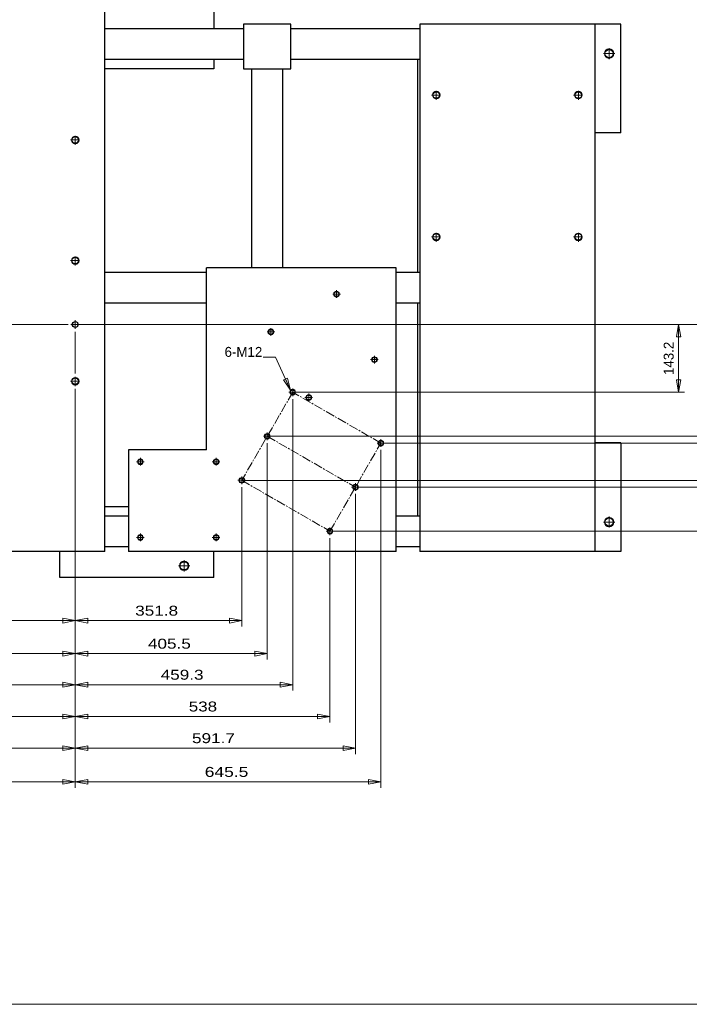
# Model space of a CAD drawing. Header units: millimetres. Extents: x -46 to 5058, y -79 to 3597.
# Tile 2 of 10: x 2506 to 3920, y 60 to 2141. Entities that reach past the tile are written whole.
import ezdxf

# ---------------------------------------------------------------- set-up
doc = ezdxf.new("R2010")
doc.units = ezdxf.units.MM
doc.linetypes.add('CENTER2', pattern=[28.575, 19.05, -3.175, 3.175, -3.175])
doc.layers.get('0').update_dxf_attribs({"color": 157, "lineweight": 0})
doc.styles.add('Default', font='txt')
doc.dimstyles.new('Default', dxfattribs={"dimtxt": 3.5, "dimasz": 4.375, "dimexe": 2.1, "dimexo": 1.05, "dimgap": 1.75, "dimtad": 1, "dimdsep": 46, "dimtxsty": 'Default', "dimblk": 'CLOSED', "dimcen": 0.09, "dimclrt": 13, "dimadec": 0, "dimazin": 0, "dimtfac": 0.4, "dimtdec": 3, "dimtmove": 0, "dimatfit": 3, "dimldrblk": 'CLOSED', "dimfxl": 10.01, "dimtolj": 1, "dimarcsym": 0})

# ---------------------------------------------------------------- blocks, each defined once
blk = doc.blocks.new('FORMAT')
at = {"color": 157, "linetype": 'Continuous', "lineweight": 0, "true_color": 0x44607b}
blk.add_line((150, 60), (4980, 60), dxfattribs=at)
blk = doc.blocks.new('.TD_DIMENSION_1', base_point=(2570.8, 818.4))
at = {"color": 190, "linetype": 'Continuous', "true_color": 0x801eff}
for p, q in [((2623.3, 1393.1), (2623.3, 1481.5)), ((2623.3, 858.3), (2623.3, 1360.5)), ((2975.1, 858.3), (2975.1, 1153)), ((2623.3, 870.9), (2975.1, 870.9))]:
    blk.add_line(p, q, dxfattribs=at)
at = {"color": 23, "linetype": 'Continuous', "true_color": 0xc98a8a}
for points in [[(2649.6, 876), (2623.3, 870.9), (2649.6, 865.8), (2649.6, 876)], [(2948.9, 876), (2975.1, 870.9), (2948.9, 865.8), (2948.9, 876)]]:
    blk.add_lwpolyline(points, dxfattribs=at)
at = {"color": 23, "linetype": 'Continuous', "true_color": 0xc98a8a, "style": 'Default', "width": 1.29}
blk.add_text('351.8', height=21, dxfattribs=at).set_placement((2749.9, 881.4))
blk = doc.blocks.new('.TD_DIMENSION_2', base_point=(2570.8, 748.7))
at = {"color": 190, "linetype": 'Continuous', "true_color": 0x801eff}
for p, q in [((2623.3, 1393.1), (2623.3, 1481.5)), ((2623.3, 788.6), (2623.3, 1360.5)), ((3028.9, 788.6), (3028.9, 1246.1)), ((2623.3, 801.2), (3028.9, 801.2))]:
    blk.add_line(p, q, dxfattribs=at)
at = {"color": 23, "linetype": 'Continuous', "true_color": 0xc98a8a}
for points in [[(2649.6, 806.2), (2623.3, 801.2), (2649.6, 796.1), (2649.6, 806.2)], [(3002.6, 806.2), (3028.9, 801.2), (3002.6, 796.1), (3002.6, 806.2)]]:
    blk.add_lwpolyline(points, dxfattribs=at)
at = {"color": 23, "linetype": 'Continuous', "true_color": 0xc98a8a, "style": 'Default', "width": 1.29}
blk.add_text('405.5', height=21, dxfattribs=at).set_placement((2776.8, 811.7))
blk = doc.blocks.new('.TD_DIMENSION_3', base_point=(2570.8, 683))
at = {"color": 190, "linetype": 'Continuous', "true_color": 0x801eff}
for p, q in [((2623.3, 1393.1), (2623.3, 1481.5)), ((2623.3, 722.9), (2623.3, 1360.5)), ((3082.6, 722.9), (3082.6, 1339.2)), ((2623.3, 735.5), (3082.6, 735.5))]:
    blk.add_line(p, q, dxfattribs=at)
at = {"color": 23, "linetype": 'Continuous', "true_color": 0xc98a8a}
for points in [[(2649.6, 740.6), (2623.3, 735.5), (2649.6, 730.4), (2649.6, 740.6)], [(3056.4, 740.6), (3082.6, 735.5), (3056.4, 730.4), (3056.4, 740.6)]]:
    blk.add_lwpolyline(points, dxfattribs=at)
at = {"color": 23, "linetype": 'Continuous', "true_color": 0xc98a8a, "style": 'Default', "width": 1.29}
blk.add_text('459.3', height=21, dxfattribs=at).set_placement((2803.7, 746))
blk = doc.blocks.new('.TD_DIMENSION_4', base_point=(2570.8, 615.9))
at = {"color": 190, "linetype": 'Continuous', "true_color": 0x801eff}
for p, q in [((2623.3, 1393.1), (2623.3, 1481.5)), ((2623.3, 655.8), (2623.3, 1360.5)), ((3161.3, 655.8), (3161.3, 1045.5)), ((2623.3, 668.4), (3161.3, 668.4))]:
    blk.add_line(p, q, dxfattribs=at)
at = {"color": 23, "linetype": 'Continuous', "true_color": 0xc98a8a}
for points in [[(2649.6, 673.5), (2623.3, 668.4), (2649.6, 663.3), (2649.6, 673.5)], [(3135.1, 673.5), (3161.3, 668.4), (3135.1, 663.3), (3135.1, 673.5)]]:
    blk.add_lwpolyline(points, dxfattribs=at)
at = {"color": 23, "linetype": 'Continuous', "true_color": 0xc98a8a, "style": 'Default', "width": 1.28}
blk.add_text('538', height=21, dxfattribs=at).set_placement((2863, 678.9))
blk = doc.blocks.new('.TD_DIMENSION_5', base_point=(2570.8, 549))
at = {"color": 190, "linetype": 'Continuous', "true_color": 0x801eff}
for p, q in [((2623.3, 1393.1), (2623.3, 1481.5)), ((2623.3, 588.9), (2623.3, 1360.5)), ((3215.1, 588.9), (3215.1, 1138.6)), ((2623.3, 601.5), (3215.1, 601.5))]:
    blk.add_line(p, q, dxfattribs=at)
at = {"color": 23, "linetype": 'Continuous', "true_color": 0xc98a8a}
for points in [[(2649.6, 606.6), (2623.3, 601.5), (2649.6, 596.4), (2649.6, 606.6)], [(3188.8, 606.6), (3215.1, 601.5), (3188.8, 596.4), (3188.8, 606.6)]]:
    blk.add_lwpolyline(points, dxfattribs=at)
at = {"color": 23, "linetype": 'Continuous', "true_color": 0xc98a8a, "style": 'Default', "width": 1.29}
blk.add_text('591.7', height=21, dxfattribs=at).set_placement((2869.9, 612))
blk = doc.blocks.new('.TD_DIMENSION_6', base_point=(2570.8, 477.7))
at = {"color": 190, "linetype": 'Continuous', "true_color": 0x801eff}
for p, q in [((2623.3, 1393.1), (2623.3, 1481.5)), ((2623.3, 517.6), (2623.3, 1360.5)), ((3268.8, 517.6), (3268.8, 1231.7)), ((2623.3, 530.2), (3268.8, 530.2))]:
    blk.add_line(p, q, dxfattribs=at)
at = {"color": 23, "linetype": 'Continuous', "true_color": 0xc98a8a}
for points in [[(2649.6, 535.3), (2623.3, 530.2), (2649.6, 525.1), (2649.6, 535.3)], [(3242.6, 535.3), (3268.8, 530.2), (3242.6, 525.1), (3242.6, 535.3)]]:
    blk.add_lwpolyline(points, dxfattribs=at)
at = {"color": 23, "linetype": 'Continuous', "true_color": 0xc98a8a, "style": 'Default', "width": 1.31}
blk.add_text('645.5', height=21, dxfattribs=at).set_placement((2896.8, 540.7))
blk = doc.blocks.new('_Closed')
at = {"color": 0, "linetype": 'ByBlock', "lineweight": -2}
for p, q in [((-1, 0.166667), (0, 0)), ((-1, 0.166667), (-1, -0.166667)), ((0, 0), (-1, -0.166667)), ((0, 0), (-1, 0))]:
    blk.add_line(p, q, dxfattribs=at)
blk = doc.blocks.new('*D15')
at = {"color": 0, "linetype": 'Continuous', "lineweight": -2}
for p, q in [((2629.6, 1496.8), (3910.3, 1496.8)), ((3897.7, 1470.5), (3897.7, 1379.9)), ((3088.9, 1353.6), (3910.3, 1353.6))]:
    blk.add_line(p, q, dxfattribs=at)
at = {"layer": 'Defpoints', "color": 0}
for p in [(2623.3, 1496.8), (3082.6, 1353.6), (3897.7, 1353.6)]:
    blk.add_point(p, dxfattribs=at)
at = {"color": 0, "lineweight": -2, "xscale": 26.25, "yscale": 26.25, "zscale": 26.25}
for p, rotation in [((3897.7, 1496.8), 90), ((3897.7, 1353.6), 270)]:
    blk.add_blockref('_Closed', p, dxfattribs=dict(at, rotation=rotation))
at = {"color": 13, "lineweight": 0, "insert": (3876.7, 1425.2), "char_height": 21, "attachment_point": 5, "rotation": 90, "style": 'Default'}
blk.add_mtext('\\A1;143.2', dxfattribs=at)
blk = doc.blocks.new('*D16')
at = {"color": 0, "linetype": 'Continuous', "lineweight": -2}
for p, q in [((2629.6, 1496.8), (3983.4, 1496.8)), ((3970.8, 1470.5), (3970.8, 1286.8)), ((3035.2, 1260.5), (3983.4, 1260.5))]:
    blk.add_line(p, q, dxfattribs=at)
at = {"layer": 'Defpoints', "color": 0}
for p in [(2623.3, 1496.8), (3028.9, 1260.5), (3970.8, 1260.5)]:
    blk.add_point(p, dxfattribs=at)
at = {"color": 0, "lineweight": -2, "xscale": 26.25, "yscale": 26.25, "zscale": 26.25}
for p, rotation in [((3970.8, 1496.8), 90), ((3970.8, 1260.5), 270)]:
    blk.add_blockref('_Closed', p, dxfattribs=dict(at, rotation=rotation))
at = {"color": 13, "lineweight": 0, "insert": (3949.8, 1378.6), "char_height": 21, "attachment_point": 5, "rotation": 90, "style": 'Default'}
blk.add_mtext('\\A1;236.3', dxfattribs=at)
blk = doc.blocks.new('*D17')
at = {"color": 0, "linetype": 'Continuous', "lineweight": -2}
for p, q in [((2629.6, 1496.8), (4056.9, 1496.8)), ((4044.3, 1272.4), (4044.3, 1470.5)), ((3275.1, 1246.1), (4056.9, 1246.1))]:
    blk.add_line(p, q, dxfattribs=at)
at = {"layer": 'Defpoints', "color": 0}
for p in [(2623.3, 1496.8), (4044.3, 1496.8), (3268.8, 1246.1)]:
    blk.add_point(p, dxfattribs=at)
at = {"color": 0, "lineweight": -2, "xscale": 26.25, "yscale": 26.25, "zscale": 26.25}
for p, rotation in [((4044.3, 1496.8), 90), ((4044.3, 1246.1), 270)]:
    blk.add_blockref('_Closed', p, dxfattribs=dict(at, rotation=rotation))
at = {"color": 13, "lineweight": 0, "insert": (4023.3, 1371.4), "char_height": 21, "attachment_point": 5, "rotation": 90, "style": 'Default'}
blk.add_mtext('\\A1;250.7', dxfattribs=at)
blk = doc.blocks.new('*D18')
at = {"color": 0, "linetype": 'Continuous', "lineweight": -2}
for p, q in [((2629.6, 1496.8), (4199.5, 1496.8)), ((4186.9, 1179.3), (4186.9, 1470.5)), ((3221.4, 1153), (4199.5, 1153))]:
    blk.add_line(p, q, dxfattribs=at)
at = {"layer": 'Defpoints', "color": 0}
for p in [(2623.3, 1496.8), (4186.9, 1496.8), (3215.1, 1153)]:
    blk.add_point(p, dxfattribs=at)
at = {"color": 0, "lineweight": -2, "xscale": 26.25, "yscale": 26.25, "zscale": 26.25}
for p, rotation in [((4186.9, 1496.8), 90), ((4186.9, 1153), 270)]:
    blk.add_blockref('_Closed', p, dxfattribs=dict(at, rotation=rotation))
at = {"color": 13, "lineweight": 0, "insert": (4165.9, 1324.9), "char_height": 21, "attachment_point": 5, "rotation": 90, "style": 'Default'}
blk.add_mtext('\\A1;343.8', dxfattribs=at)
blk = doc.blocks.new('*D19')
at = {"color": 0, "linetype": 'Continuous', "lineweight": -2}
for p, q in [((2629.6, 1496.8), (4126.8, 1496.8)), ((4114.2, 1470.5), (4114.2, 1193.7)), ((2981.4, 1167.4), (4126.8, 1167.4))]:
    blk.add_line(p, q, dxfattribs=at)
at = {"layer": 'Defpoints', "color": 0}
for p in [(2623.3, 1496.8), (2975.1, 1167.4), (4114.2, 1167.4)]:
    blk.add_point(p, dxfattribs=at)
at = {"color": 0, "lineweight": -2, "xscale": 26.25, "yscale": 26.25, "zscale": 26.25}
for p, rotation in [((4114.2, 1496.8), 90), ((4114.2, 1167.4), 270)]:
    blk.add_blockref('_Closed', p, dxfattribs=dict(at, rotation=rotation))
at = {"color": 13, "lineweight": 0, "insert": (4093.2, 1332.1), "char_height": 21, "attachment_point": 5, "rotation": 90, "style": 'Default'}
blk.add_mtext('\\A1;329.3', dxfattribs=at)
blk = doc.blocks.new('*D20')
at = {"color": 0, "linetype": 'Continuous', "lineweight": -2}
for p, q in [((2629.6, 1496.8), (4272.3, 1496.8)), ((4259.7, 1470.5), (4259.7, 1086.2)), ((3167.6, 1059.9), (4272.3, 1059.9))]:
    blk.add_line(p, q, dxfattribs=at)
at = {"layer": 'Defpoints', "color": 0}
for p in [(2623.3, 1496.8), (3161.3, 1059.9), (4259.7, 1059.9)]:
    blk.add_point(p, dxfattribs=at)
at = {"color": 0, "lineweight": -2, "xscale": 26.25, "yscale": 26.25, "zscale": 26.25}
for p, rotation in [((4259.7, 1496.8), 90), ((4259.7, 1059.9), 270)]:
    blk.add_blockref('_Closed', p, dxfattribs=dict(at, rotation=rotation))
at = {"color": 13, "lineweight": 0, "insert": (4238.7, 1278.3), "char_height": 21, "attachment_point": 5, "rotation": 90, "style": 'Default'}
blk.add_mtext('\\A1;436.8', dxfattribs=at)
blk = doc.blocks.new('.TD_DIMENSION_7', base_point=(789.7, 1301.1))
at = {"color": 190, "linetype": 'Continuous', "true_color": 0x801eff}
for p, q in [((855.9, 1496.8), (2058, 1496.8)), ((868.5, 1353.6), (868.5, 1496.8)), ((2088.6, 1496.8), (2608, 1496.8)), ((855.9, 1353.6), (1674.6, 1353.6))]:
    blk.add_line(p, q, dxfattribs=at)
at = {"color": 23, "linetype": 'Continuous', "true_color": 0xc98a8a}
for points in [[(863.4, 1470.5), (868.5, 1496.8), (873.6, 1470.5), (863.4, 1470.5)], [(863.4, 1379.9), (868.5, 1353.6), (873.6, 1379.9), (863.4, 1379.9)]]:
    blk.add_lwpolyline(points, dxfattribs=at)
at = {"color": 23, "linetype": 'Continuous', "true_color": 0xc98a8a, "style": 'Default', "width": 1.34}
blk.add_text('143.2', height=21, rotation=90, dxfattribs=at).set_placement((858, 1375.9))
blk = doc.blocks.new('.TD_DIMENSION_8', base_point=(716.9, 1208))
at = {"color": 190, "linetype": 'Continuous', "true_color": 0x801eff}
for p, q in [((783.1, 1496.8), (2058, 1496.8)), ((795.7, 1260.5), (795.7, 1496.8)), ((2088.6, 1496.8), (2608, 1496.8)), ((783.1, 1260.5), (1728.4, 1260.5))]:
    blk.add_line(p, q, dxfattribs=at)
at = {"color": 23, "linetype": 'Continuous', "true_color": 0xc98a8a}
for points in [[(790.6, 1470.5), (795.7, 1496.8), (800.8, 1470.5), (790.6, 1470.5)], [(790.6, 1286.8), (795.7, 1260.5), (800.8, 1286.8), (790.6, 1286.8)]]:
    blk.add_lwpolyline(points, dxfattribs=at)
at = {"color": 23, "linetype": 'Continuous', "true_color": 0xc98a8a, "style": 'Default', "width": 1.3}
blk.add_text('236.3', height=21, rotation=90, dxfattribs=at).set_placement((785.2, 1329.3))
blk = doc.blocks.new('.TD_DIMENSION_9', base_point=(638.2, 1193.6))
at = {"color": 190, "linetype": 'Continuous', "true_color": 0x801eff}
for p, q in [((704.4, 1496.8), (2058, 1496.8)), ((717, 1246.1), (717, 1496.8)), ((2088.6, 1496.8), (2608, 1496.8)), ((704.4, 1246.1), (1488.4, 1246.1))]:
    blk.add_line(p, q, dxfattribs=at)
at = {"color": 23, "linetype": 'Continuous', "true_color": 0xc98a8a}
for points in [[(711.9, 1470.5), (717, 1496.8), (722, 1470.5), (711.9, 1470.5)], [(711.9, 1272.4), (717, 1246.1), (722, 1272.4), (711.9, 1272.4)]]:
    blk.add_lwpolyline(points, dxfattribs=at)
at = {"color": 23, "linetype": 'Continuous', "true_color": 0xc98a8a, "style": 'Default', "width": 1.3}
blk.add_text('250.7', height=21, rotation=90, dxfattribs=at).set_placement((706.5, 1322.1))
blk = doc.blocks.new('.TD_DIMENSION_10', base_point=(484.1, 1100.5))
at = {"color": 190, "linetype": 'Continuous', "true_color": 0x801eff}
for p, q in [((550.3, 1496.8), (2058, 1496.8)), ((562.9, 1153), (562.9, 1496.8)), ((2088.6, 1496.8), (2608, 1496.8)), ((550.3, 1153), (1542.2, 1153))]:
    blk.add_line(p, q, dxfattribs=at)
at = {"color": 23, "linetype": 'Continuous', "true_color": 0xc98a8a}
for points in [[(557.8, 1470.5), (562.9, 1496.8), (568, 1470.5), (557.8, 1470.5)], [(557.8, 1179.3), (562.9, 1153), (568, 1179.3), (557.8, 1179.3)]]:
    blk.add_lwpolyline(points, dxfattribs=at)
at = {"color": 23, "linetype": 'Continuous', "true_color": 0xc98a8a, "style": 'Default', "width": 1.3}
blk.add_text('343.8', height=21, rotation=90, dxfattribs=at).set_placement((552.4, 1275.6))
blk = doc.blocks.new('.TD_DIMENSION_11', base_point=(562.9, 1114.9))
at = {"color": 190, "linetype": 'Continuous', "true_color": 0x801eff}
for p, q in [((629, 1496.8), (2058, 1496.8)), ((641.6, 1167.4), (641.6, 1496.8)), ((2088.6, 1496.8), (2608, 1496.8)), ((629, 1167.4), (1782.1, 1167.4))]:
    blk.add_line(p, q, dxfattribs=at)
at = {"color": 23, "linetype": 'Continuous', "true_color": 0xc98a8a}
for points in [[(636.5, 1470.5), (641.6, 1496.8), (646.7, 1470.5), (636.5, 1470.5)], [(636.5, 1193.7), (641.6, 1167.4), (646.7, 1193.7), (636.5, 1193.7)]]:
    blk.add_lwpolyline(points, dxfattribs=at)
at = {"color": 23, "linetype": 'Continuous', "true_color": 0xc98a8a, "style": 'Default', "width": 1.3}
blk.add_text('329.3', height=21, rotation=90, dxfattribs=at).set_placement((631.1, 1282.8))
blk = doc.blocks.new('.TD_DIMENSION_12', base_point=(405.4, 1007.4))
at = {"color": 190, "linetype": 'Continuous', "true_color": 0x801eff}
for p, q in [((471.5, 1496.8), (2058, 1496.8)), ((484.1, 1059.9), (484.1, 1496.8)), ((2088.6, 1496.8), (2608, 1496.8)), ((471.5, 1059.9), (1595.9, 1059.9))]:
    blk.add_line(p, q, dxfattribs=at)
at = {"color": 23, "linetype": 'Continuous', "true_color": 0xc98a8a}
for points in [[(479.1, 1470.5), (484.1, 1496.8), (489.2, 1470.5), (479.1, 1470.5)], [(479.1, 1086.2), (484.1, 1059.9), (489.2, 1086.2), (479.1, 1086.2)]]:
    blk.add_lwpolyline(points, dxfattribs=at)
at = {"color": 23, "linetype": 'Continuous', "true_color": 0xc98a8a, "style": 'Default', "width": 1.3}
blk.add_text('436.8', height=21, rotation=90, dxfattribs=at).set_placement((473.6, 1229))
blk = doc.blocks.new('.TD_DIMENSION_13', base_point=(1744.1, 818.4))
at = {"color": 190, "linetype": 'Continuous', "true_color": 0x801eff}
for p, q in [((2623.3, 1393.1), (2623.3, 1481.5)), ((2623.3, 858.3), (2623.3, 1360.5)), ((1796.6, 858.3), (1796.6, 1153)), ((1796.6, 870.9), (2623.3, 870.9))]:
    blk.add_line(p, q, dxfattribs=at)
at = {"color": 23, "linetype": 'Continuous', "true_color": 0xc98a8a}
for points in [[(1822.8, 876), (1796.6, 870.9), (1822.8, 865.8), (1822.8, 876)], [(2597.1, 876), (2623.3, 870.9), (2597.1, 865.8), (2597.1, 876)]]:
    blk.add_lwpolyline(points, dxfattribs=at)
at = {"color": 23, "linetype": 'Continuous', "true_color": 0xc98a8a, "style": 'Default', "width": 1.29}
blk.add_text('826.8', height=21, dxfattribs=at).set_placement((2160.6, 881.4))
blk = doc.blocks.new('.TD_DIMENSION_14', base_point=(1690.3, 748.7))
at = {"color": 190, "linetype": 'Continuous', "true_color": 0x801eff}
for p, q in [((2623.3, 1393.1), (2623.3, 1481.5)), ((2623.3, 788.6), (2623.3, 1360.5)), ((1742.8, 788.6), (1742.8, 1246.1)), ((1742.8, 801.2), (2623.3, 801.2))]:
    blk.add_line(p, q, dxfattribs=at)
at = {"color": 23, "linetype": 'Continuous', "true_color": 0xc98a8a}
for points in [[(1769.1, 806.2), (1742.8, 801.2), (1769.1, 796.1), (1769.1, 806.2)], [(2597.1, 806.2), (2623.3, 801.2), (2597.1, 796.1), (2597.1, 806.2)]]:
    blk.add_lwpolyline(points, dxfattribs=at)
at = {"color": 23, "linetype": 'Continuous', "true_color": 0xc98a8a, "style": 'Default', "width": 1.29}
blk.add_text('880.5', height=21, dxfattribs=at).set_placement((2133.8, 811.7))
blk = doc.blocks.new('.TD_DIMENSION_15', base_point=(1636.6, 683))
at = {"color": 190, "linetype": 'Continuous', "true_color": 0x801eff}
for p, q in [((2623.3, 1393.1), (2623.3, 1481.5)), ((2623.3, 722.9), (2623.3, 1360.5)), ((1689.1, 722.9), (1689.1, 1339.2)), ((1689.1, 735.5), (2623.3, 735.5))]:
    blk.add_line(p, q, dxfattribs=at)
at = {"color": 23, "linetype": 'Continuous', "true_color": 0xc98a8a}
for points in [[(1715.3, 740.6), (1689.1, 735.5), (1715.3, 730.4), (1715.3, 740.6)], [(2597.1, 740.6), (2623.3, 735.5), (2597.1, 730.4), (2597.1, 740.6)]]:
    blk.add_lwpolyline(points, dxfattribs=at)
at = {"color": 23, "linetype": 'Continuous', "true_color": 0xc98a8a, "style": 'Default', "width": 1.29}
blk.add_text('934.3', height=21, dxfattribs=at).set_placement((2106.9, 746))
blk = doc.blocks.new('.TD_DIMENSION_16', base_point=(1557.9, 615.9))
at = {"color": 190, "linetype": 'Continuous', "true_color": 0x801eff}
for p, q in [((2623.3, 1393.1), (2623.3, 1481.5)), ((2623.3, 655.8), (2623.3, 1360.5)), ((1610.4, 655.8), (1610.4, 1045.5)), ((1610.4, 668.4), (2623.3, 668.4))]:
    blk.add_line(p, q, dxfattribs=at)
at = {"color": 23, "linetype": 'Continuous', "true_color": 0xc98a8a}
for points in [[(1636.6, 673.5), (1610.4, 668.4), (1636.6, 663.3), (1636.6, 673.5)], [(2597.1, 673.5), (2623.3, 668.4), (2597.1, 663.3), (2597.1, 673.5)]]:
    blk.add_lwpolyline(points, dxfattribs=at)
at = {"color": 23, "linetype": 'Continuous', "true_color": 0xc98a8a, "style": 'Default', "width": 1.25}
blk.add_text('1013', height=21, dxfattribs=at).set_placement((2077.5, 678.9))
blk = doc.blocks.new('.TD_DIMENSION_17', base_point=(1504.1, 549))
at = {"color": 190, "linetype": 'Continuous', "true_color": 0x801eff}
for p, q in [((2623.3, 1393.1), (2623.3, 1481.5)), ((2623.3, 588.9), (2623.3, 1360.5)), ((1556.6, 588.9), (1556.6, 1138.6)), ((1556.6, 601.5), (2623.3, 601.5))]:
    blk.add_line(p, q, dxfattribs=at)
at = {"color": 23, "linetype": 'Continuous', "true_color": 0xc98a8a}
for points in [[(1582.9, 606.6), (1556.6, 601.5), (1582.9, 596.4), (1582.9, 606.6)], [(2597.1, 606.6), (2623.3, 601.5), (2597.1, 596.4), (2597.1, 606.6)]]:
    blk.add_lwpolyline(points, dxfattribs=at)
at = {"color": 23, "linetype": 'Continuous', "true_color": 0xc98a8a, "style": 'Default', "width": 1.27}
blk.add_text('1066.7', height=21, dxfattribs=at).set_placement((2030.7, 612))
blk = doc.blocks.new('.TD_DIMENSION_18', base_point=(1450.4, 477.7))
at = {"color": 190, "linetype": 'Continuous', "true_color": 0x801eff}
for p, q in [((2623.3, 1393.1), (2623.3, 1481.5)), ((2623.3, 517.6), (2623.3, 1360.5)), ((1502.9, 517.6), (1502.9, 1231.7)), ((1502.9, 530.2), (2623.3, 530.2))]:
    blk.add_line(p, q, dxfattribs=at)
at = {"color": 23, "linetype": 'Continuous', "true_color": 0xc98a8a}
for points in [[(1529.1, 535.3), (1502.9, 530.2), (1529.1, 525.1), (1529.1, 535.3)], [(2597.1, 535.3), (2623.3, 530.2), (2597.1, 525.1), (2597.1, 535.3)]]:
    blk.add_lwpolyline(points, dxfattribs=at)
at = {"color": 23, "linetype": 'Continuous', "true_color": 0xc98a8a, "style": 'Default', "width": 1.27}
blk.add_text('1120.5', height=21, dxfattribs=at).set_placement((2003.8, 540.7))
blk = doc.blocks.new('a', base_point=(940.23, 921.65))
at = {"color": 157, "linetype": 'Continuous', "lineweight": 30, "true_color": 0x44607b}
for p, q in [((2685.84, 1016.76), (2685.84, 2186.76)), ((2915.84, 2186.76), (2915.84, 2121.76)), ((3078.34, 2131.76), (2978.34, 2131.76)), ((2978.34, 2131.76), (2978.34, 2036.76)), ((3078.34, 2036.76), (3078.34, 2131.76)), ((3350.84, 2131.76), (3350.84, 1016.76)), ((3720.84, 2131.76), (3350.84, 2131.76)), ((3775.84, 2131.76), (3720.84, 2131.76)), ((3720.84, 2131.76), (3720.84, 1016.76)), ((3775.84, 1901.76), (3775.84, 2131.76)), ((2978.34, 2121.76), (2685.84, 2121.76)), ((3350.84, 2121.76), (3078.34, 2121.76)), ((2978.34, 2056.76), (2685.84, 2056.76)), ((2915.84, 2056.76), (2915.84, 2036.76)), ((3350.84, 2056.76), (3078.34, 2056.76)), ((3345.84, 2056.76), (3345.84, 1606.76)), ((2915.84, 2036.76), (2685.84, 2036.76)), ((2978.34, 2036.76), (3078.34, 2036.76)), ((2995.84, 2036.76), (2995.84, 1616.76)), ((3060.84, 2036.76), (3060.84, 1616.76)), ((3775.84, 1901.76), (3720.84, 1901.76)), ((2900.84, 1606.76), (2685.84, 1606.76)), ((3300.84, 1616.76), (2900.84, 1616.76)), ((2900.84, 1231.76), (2900.84, 1616.76)), ((3300.84, 1016.76), (3300.84, 1616.76)), ((3350.84, 1606.76), (3300.84, 1606.76)), ((2900.84, 1541.76), (2685.84, 1541.76)), ((3350.84, 1541.76), (3300.84, 1541.76)), ((3345.84, 1541.76), (3345.84, 1091.76)), ((2900.84, 1231.76), (2735.84, 1231.76)), ((2735.84, 1231.76), (2735.84, 1016.76)), ((3775.84, 1246.76), (3720.84, 1246.76)), ((3775.84, 1246.76), (3775.84, 1016.76)), ((2735.84, 1111.76), (2685.84, 1111.76)), ((2735.84, 1091.76), (2685.84, 1091.76)), ((3350.84, 1091.76), (3300.84, 1091.76)), ((2735.84, 1026.76), (2685.84, 1026.76)), ((3350.84, 1026.76), (3300.84, 1026.76)), ((2685.84, 1016.76), (2040.84, 1016.76)), ((2590.84, 961.76), (2590.84, 1016.76)), ((3300.84, 1016.76), (2735.84, 1016.76)), ((2915.84, 961.76), (2915.84, 1016.76)), ((3720.84, 1016.76), (3350.84, 1016.76)), ((3775.84, 1016.76), (3720.84, 1016.76)), ((2915.84, 961.76), (2590.84, 961.76))]:
    blk.add_line(p, q, dxfattribs=at)
at = {"color": 190, "linetype": 'CENTER2', "lineweight": 0, "true_color": 0x801eff}
for p, q in [((3750.84, 2057.51), (3750.84, 2081.01)), ((3739.09, 2069.26), (3762.59, 2069.26)), ((3375.84, 1981.76), (3395.84, 1981.76)), ((3385.84, 1971.76), (3385.84, 1991.76)), ((3675.84, 1981.76), (3695.84, 1981.76)), ((3685.84, 1971.76), (3685.84, 1991.76)), ((2623.34, 1876.76), (2623.34, 1896.76)), ((2613.34, 1886.76), (2633.34, 1886.76)), ((3385.84, 1671.76), (3385.84, 1691.76)), ((3685.84, 1671.76), (3685.84, 1691.76)), ((3375.84, 1681.76), (3395.84, 1681.76)), ((3675.84, 1681.76), (3695.84, 1681.76)), ((2613.34, 1631.76), (2633.34, 1631.76)), ((2623.34, 1621.76), (2623.34, 1641.76)), ((3167, 1561.05), (3183.25, 1561.05)), ((3175.12, 1552.92), (3175.12, 1569.17)), ((2623.34, 1487.76), (2623.34, 1505.76)), ((2614.34, 1496.76), (2632.34, 1496.76)), ((3028.43, 1481.05), (3044.68, 1481.05)), ((3036.56, 1472.92), (3036.56, 1489.17)), ((3247, 1422.48), (3263.25, 1422.48)), ((3255.12, 1414.36), (3255.12, 1430.61)), ((2613.34, 1376.76), (2633.34, 1376.76)), ((2623.34, 1366.76), (2623.34, 1386.76)), ((3082.62, 1353.61), (2975.12, 1167.42)), ((3074.49, 1353.61), (3090.74, 1353.61)), ((3082.62, 1345.49), (3082.62, 1361.74)), ((3268.81, 1246.11), (3082.62, 1353.61)), ((3108.43, 1342.48), (3124.68, 1342.48)), ((3116.56, 1334.36), (3116.56, 1350.61)), ((3020.74, 1260.51), (3036.99, 1260.51)), ((3028.87, 1252.39), (3028.87, 1268.64)), ((3028.87, 1260.51), (3215.06, 1153.01)), ((3268.81, 1237.99), (3268.81, 1254.24)), ((3161.31, 1059.92), (3268.81, 1246.11)), ((3260.69, 1246.11), (3276.94, 1246.11)), ((2760.84, 1198.64), (2760.84, 1214.89)), ((2920.84, 1198.64), (2920.84, 1214.89)), ((2752.72, 1206.76), (2768.97, 1206.76)), ((2912.72, 1206.76), (2928.97, 1206.76)), ((2966.99, 1167.42), (2983.24, 1167.42)), ((2975.12, 1159.29), (2975.12, 1175.54)), ((2975.12, 1167.42), (3161.31, 1059.92)), ((3206.94, 1153.01), (3223.19, 1153.01)), ((3215.06, 1144.89), (3215.06, 1161.14)), ((3750.84, 1067.51), (3750.84, 1091.01)), ((3161.31, 1051.79), (3161.31, 1068.04)), ((3739.09, 1079.26), (3762.59, 1079.26)), ((2752.72, 1046.76), (2768.97, 1046.76)), ((2760.84, 1038.64), (2760.84, 1054.89)), ((2912.72, 1046.76), (2928.97, 1046.76)), ((2920.84, 1038.64), (2920.84, 1054.89)), ((3153.19, 1059.92), (3169.44, 1059.92)), ((2841.59, 986.76), (2865.09, 986.76)), ((2853.34, 975.01), (2853.34, 998.51))]:
    blk.add_line(p, q, dxfattribs=at)
at = {"color": 52, "linetype": 'Continuous', "lineweight": 0, "true_color": 0xdcdc00}
for centre, radius in [((3750.84, 2069.26), 10), ((3385.84, 1981.76), 8), ((3685.84, 1981.76), 8), ((2623.34, 1886.76), 8), ((3385.84, 1681.76), 8), ((3685.84, 1681.76), 8), ((2623.34, 1631.76), 8), ((3175.12, 1561.05), 6), ((3036.56, 1481.05), 6), ((3255.12, 1422.48), 6), ((2623.34, 1376.76), 8), ((3082.62, 1353.61), 6), ((3116.56, 1342.48), 6), ((3028.87, 1260.51), 6), ((3268.81, 1246.11), 6), ((2760.84, 1206.76), 6), ((2920.84, 1206.76), 6), ((2975.12, 1167.42), 6), ((3215.06, 1153.01), 6), ((3750.84, 1079.26), 10), ((3161.31, 1059.92), 6), ((2760.84, 1046.76), 6), ((2920.84, 1046.76), 6), ((2853.34, 986.76), 10)]:
    blk.add_circle(centre, radius, dxfattribs=at)
at = {"color": 157, "linetype": 'Continuous', "lineweight": 30, "true_color": 0x44607b}
for centre, radius in [((3750.84, 2069.26), 8.75), ((3385.84, 1981.76), 7), ((3685.84, 1981.76), 7), ((2623.34, 1886.76), 7), ((3385.84, 1681.76), 7), ((3685.84, 1681.76), 7), ((2623.34, 1631.76), 7), ((3175.12, 1561.05), 5.12), ((2623.34, 1496.76), 6), ((3036.56, 1481.05), 5.12), ((3255.12, 1422.48), 5.12), ((2623.34, 1376.76), 7), ((3082.62, 1353.61), 5.12), ((3116.56, 1342.48), 5.12), ((3028.87, 1260.51), 5.12), ((3268.81, 1246.11), 5.12), ((2760.84, 1206.76), 5.12), ((2920.84, 1206.76), 5.12), ((2975.12, 1167.42), 5.12), ((3215.06, 1153.01), 5.12), ((3750.84, 1079.26), 8.75), ((3161.31, 1059.92), 5.12), ((2760.84, 1046.76), 5.12), ((2920.84, 1046.76), 5.12), ((2853.34, 986.76), 8.75)]:
    blk.add_circle(centre, radius, dxfattribs=at)
at = {"color": 190, "linetype": 'Continuous', "lineweight": 0, "true_color": 0x801eff}
for name, p in [('.TD_DIMENSION_12', (405.39, 1007.42)), ('.TD_DIMENSION_10', (484.13, 1100.51)), ('.TD_DIMENSION_11', (562.86, 1114.92)), ('.TD_DIMENSION_9', (638.21, 1193.61)), ('.TD_DIMENSION_8', (716.94, 1208.01)), ('.TD_DIMENSION_7', (789.75, 1301.11)), ('.TD_DIMENSION_18', (1450.37, 477.71)), ('.TD_DIMENSION_17', (1504.12, 549.01)), ('.TD_DIMENSION_16', (1557.87, 615.94)), ('.TD_DIMENSION_15', (1636.57, 683.03)), ('.TD_DIMENSION_14', (1690.32, 748.65)), ('.TD_DIMENSION_13', (1744.07, 818.43)), ('.TD_DIMENSION_1', (2570.84, 818.43)), ('.TD_DIMENSION_2', (2570.84, 748.65)), ('.TD_DIMENSION_3', (2570.84, 683.03)), ('.TD_DIMENSION_4', (2570.84, 615.94)), ('.TD_DIMENSION_5', (2570.84, 549.01)), ('.TD_DIMENSION_6', (2570.84, 477.71))]:
    blk.add_blockref(name, p, dxfattribs=at)
at = {"color": 23, "linetype": 'Continuous', "true_color": 0xc98a8a, "insert": (3018.33, 1428.04), "char_height": 21, "attachment_point": 9, "line_spacing_factor": 0.899982, "style": 'Default'}
blk.add_mtext('6-M12', dxfattribs=at)
at = {"color": 190, "linetype": 'Continuous', "lineweight": 0, "true_color": 0x801eff}
for base, p1, p2, override, picture, middle in [((3897.657, 1353.6115), (2623.3416, 1496.7637), (3082.6155, 1353.6115), {"dimtxt": 21, "dimasz": 26.25, "dimexe": 12.6, "dimexo": 6.3, "dimgap": 10.5, "dimjust": 0, "dimdec": 1, "dimpost": '', "dimse1": 0, "dimse2": 0, "dimtfac": 0.7, "dimtmove": 0}, '*D15', (3897.657, 1425.1875)), ((3970.78759766, 1260.51367188), (2623.34155273, 1496.76367188), (3028.86547852, 1260.51367188), {"dimtxt": 21, "dimasz": 26.25, "dimexe": 12.6, "dimexo": 6.3, "dimgap": 10.5, "dimjust": 0, "dimdec": 1, "dimpost": '', "dimse1": 0, "dimse2": 0, "dimtfac": 0.7, "dimtmove": 0}, '*D16', (3970.78759766, 1378.63867188)), ((4044.2522, 1496.7637), (3268.811, 1246.1115), (2623.3416, 1496.7637), {"dimtxt": 21, "dimasz": 26.25, "dimexe": 12.6, "dimexo": 6.3, "dimgap": 10.5, "dimdec": 1, "dimpost": '', "dimtfac": 0.7, "dimtmove": 0}, '*D17', (4044.2522, 1371.4375)), ((4186.93310547, 1496.76367188), (3215.06103516, 1153.01367188), (2623.34155273, 1496.76367188), {"dimtxt": 21, "dimasz": 26.25, "dimexe": 12.6, "dimexo": 6.3, "dimgap": 10.5, "dimdec": 1, "dimpost": '', "dimtfac": 0.7, "dimtmove": 0}, '*D18', (4186.93310547, 1324.88867188)), ((4114.2, 1167.42), (2623.34, 1496.76), (2975.12, 1167.42), {"dimtxt": 21, "dimasz": 26.25, "dimexe": 12.6, "dimexo": 6.3, "dimgap": 10.5, "dimjust": 0, "dimdec": 1, "dimpost": '', "dimse1": 0, "dimse2": 0, "dimtfac": 0.7, "dimtmove": 0}, '*D19', (4114.2, 1332.09)), ((4259.66, 1059.92), (2623.34, 1496.76), (3161.31, 1059.92), {"dimtxt": 21, "dimasz": 26.25, "dimexe": 12.6, "dimexo": 6.3, "dimgap": 10.5, "dimjust": 0, "dimdec": 1, "dimpost": '', "dimse1": 0, "dimse2": 0, "dimtfac": 0.7, "dimtmove": 0}, '*D20', (4259.66, 1278.34))]:
    dim = blk.add_linear_dim(base=base, p1=p1, p2=p2, angle=90, dimstyle='Default', override=override, dxfattribs=at)
    dim.commit()
    dim.dimension.update_dxf_attribs({"geometry": picture, "text_midpoint": middle, "dimtype": 160})
at = {"color": 190, "linetype": 'Continuous', "lineweight": 0, "true_color": 0x801eff, "annotation_type": 0, "has_hookline": 1, "hookline_direction": 1, "text_width": 103}
blk.add_leader([(3078.25, 1357.73), (3046.33, 1428.04), (3020.08, 1428.04)], dimstyle='Default', override={"dimasz": 26.25, "dimtad": 0, "dimtxsty": 'Default', "dimldrblk": 'Closed'}, dxfattribs=at)

msp = doc.modelspace()

# ---------------------------------------------------------------- block references
at = {"color": 190, "linetype": 'Continuous', "lineweight": 0, "true_color": 0x801eff}
msp.add_blockref('FORMAT', (0, 0), dxfattribs=at)
at = {"color": 176, "linetype": 'CENTER2', "lineweight": 0, "true_color": 0x000080}
msp.add_blockref('a', (940.2, 921.6), dxfattribs=at)

doc.saveas('drawing.dxf')
